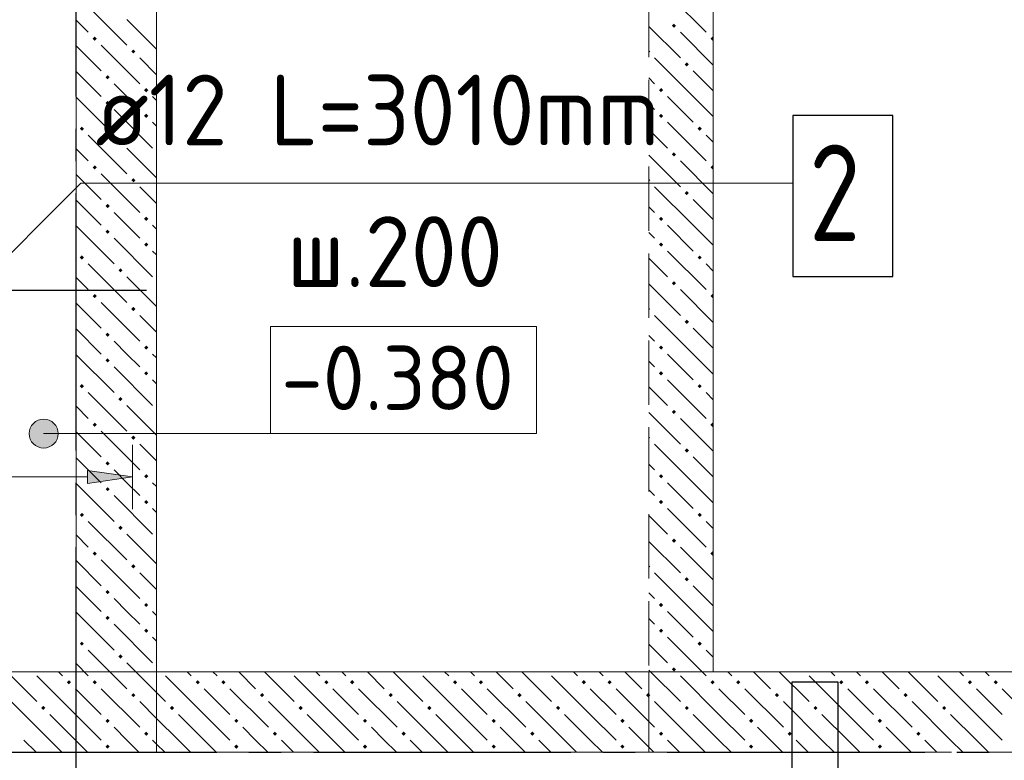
# Model space of a CAD drawing. Header units: millimetres. Extents: x 0 to 59400, y 0 to 42000.
# Tile 15 of 34: x 24887 to 27947, y 28757 to 31058. Entities that reach past the tile are written whole.
import ezdxf

# ---------------------------------------------------------------- set-up
doc = ezdxf.new("R2010")
doc.units = ezdxf.units.MM
doc.linetypes.add('______2', pattern=[270, 200, -70])
doc.linetypes.add('______5', pattern=[1100, 800, -100, 100, -100])
for name, color, linetype, lineweight in [('ЖБ Перекрытие верхний уровень', 7, 'Continuous', 18), ('ЖБ Перекрытие нижний уровень с отделкой', 7, 'Continuous', 13), ('Обрамление П-обр. равн.', 7, 'Continuous', 25), ('Обрамление П-обр. равн.неравн.', 7, 'Continuous', 25), ('Общий01', 7, 'Continuous', 13), ('Позиционная метка номер позиции', 7, 'Continuous', 13)]:
    doc.layers.add(name, color=color, linetype=linetype, lineweight=lineweight)
doc.layers.add('ЖБ Стена верхний уровень', color=7, linetype='______2', lineweight=13, true_color=0x656565)
doc.layers.add('Оси', color=7, linetype='______5', lineweight=13, true_color=0x656565)
doc.styles.add('ISOCPEUR', font='txt')

msp = doc.modelspace()

# ---------------------------------------------------------------- hatches: boundary and pattern name
at = {"layer": 'ЖБ Стена верхний уровень', "linetype": 'Continuous', "lineweight": 18, "transparency": 33554687}
for points in [[(26914.1, 31039.6), (26920.6, 31046.1), (26927.1, 31039.6), (26920.6, 31033.1)], [(25114.1, 30999.6), (25120.6, 31006.1), (25127.1, 30999.6), (25120.6, 30993.1)], [(25114.1, 30999.6), (25120.6, 31006.1), (25127.1, 30999.6), (25120.6, 30993.1)], [(27034.1, 30999.6), (27040.6, 31006.1), (27042.7, 31003.9), (27042.7, 30995.2), (27040.6, 30993.1)], [(25234.1, 30959.6), (25240.6, 30966.1), (25247.1, 30959.6), (25240.6, 30953.1)], [(25234.1, 30959.6), (25240.6, 30966.1), (25247.1, 30959.6), (25240.6, 30953.1)], [(26842.7, 30963.9), (26847.1, 30959.6), (26842.7, 30955.2)], [(26954.1, 30919.6), (26960.6, 30926.1), (26967.1, 30919.6), (26960.6, 30913.1)], [(25154.1, 30879.6), (25160.6, 30886.1), (25167.1, 30879.6), (25160.6, 30873.1)], [(25154.1, 30879.6), (25160.6, 30886.1), (25167.1, 30879.6), (25160.6, 30873.1)], [(25274.1, 30839.6), (25280.6, 30846.1), (25287.1, 30839.6), (25280.6, 30833.1)], [(25274.1, 30839.6), (25280.6, 30846.1), (25287.1, 30839.6), (25280.6, 30833.1)], [(26874.1, 30839.6), (26880.6, 30846.1), (26887.1, 30839.6), (26880.6, 30833.1)], [(25154.1, 30799.6), (25160.6, 30806.1), (25167.1, 30799.6), (25160.6, 30793.1)], [(25154.1, 30799.6), (25160.6, 30806.1), (25167.1, 30799.6), (25160.6, 30793.1)], [(25274.1, 30759.6), (25280.6, 30766.1), (25287.1, 30759.6), (25280.6, 30753.1)], [(25274.1, 30759.6), (25280.6, 30766.1), (25287.1, 30759.6), (25280.6, 30753.1)], [(26874.1, 30759.6), (26880.6, 30766.1), (26887.1, 30759.6), (26880.6, 30753.1)], [(25074.1, 30719.6), (25080.6, 30726.1), (25087.1, 30719.6), (25080.6, 30713.1)], [(25074.1, 30719.6), (25080.6, 30726.1), (25087.1, 30719.6), (25080.6, 30713.1)], [(26994.1, 30719.6), (27000.6, 30726.1), (27007.1, 30719.6), (27000.6, 30713.1)], [(25194.1, 30679.6), (25200.6, 30686.1), (25207.1, 30679.6), (25200.6, 30673.1)], [(25194.1, 30679.6), (25200.6, 30686.1), (25207.1, 30679.6), (25200.6, 30673.1)], [(26914.1, 30639.6), (26920.6, 30646.1), (26927.1, 30639.6), (26920.6, 30633.1)], [(25114.1, 30599.6), (25120.6, 30606.1), (25127.1, 30599.6), (25120.6, 30593.1)], [(25114.1, 30599.6), (25120.6, 30606.1), (25127.1, 30599.6), (25120.6, 30593.1)], [(27034.1, 30599.6), (27040.6, 30606.1), (27042.7, 30603.9), (27042.7, 30595.2), (27040.6, 30593.1)], [(25234.1, 30559.6), (25240.6, 30566.1), (25247.1, 30559.6), (25240.6, 30553.1)], [(25234.1, 30559.6), (25240.6, 30566.1), (25247.1, 30559.6), (25240.6, 30553.1)], [(26842.7, 30563.9), (26847.1, 30559.6), (26842.7, 30555.2)], [(26954.1, 30519.6), (26960.6, 30526.1), (26967.1, 30519.6), (26960.6, 30513.1)], [(25154.1, 30479.6), (25160.6, 30486.1), (25167.1, 30479.6), (25160.6, 30473.1)], [(25154.1, 30479.6), (25160.6, 30486.1), (25167.1, 30479.6), (25160.6, 30473.1)], [(25274.1, 30439.6), (25280.6, 30446.1), (25287.1, 30439.6), (25280.6, 30433.1)], [(25274.1, 30439.6), (25280.6, 30446.1), (25287.1, 30439.6), (25280.6, 30433.1)], [(26874.1, 30439.6), (26880.6, 30446.1), (26887.1, 30439.6), (26880.6, 30433.1)], [(25154.1, 30399.6), (25160.6, 30406.1), (25167.1, 30399.6), (25160.6, 30393.1)], [(25154.1, 30399.6), (25160.6, 30406.1), (25167.1, 30399.6), (25160.6, 30393.1)], [(25274.1, 30359.6), (25280.6, 30366.1), (25287.1, 30359.6), (25280.6, 30353.1)], [(25274.1, 30359.6), (25280.6, 30366.1), (25287.1, 30359.6), (25280.6, 30353.1)], [(26874.1, 30359.6), (26880.6, 30366.1), (26887.1, 30359.6), (26880.6, 30353.1)], [(25074.1, 30319.6), (25080.6, 30326.1), (25087.1, 30319.6), (25080.6, 30313.1)], [(25074.1, 30319.6), (25080.6, 30326.1), (25087.1, 30319.6), (25080.6, 30313.1)], [(26994.1, 30319.6), (27000.6, 30326.1), (27007.1, 30319.6), (27000.6, 30313.1)], [(25194.1, 30279.6), (25200.6, 30286.1), (25207.1, 30279.6), (25200.6, 30273.1)], [(25194.1, 30279.6), (25200.6, 30286.1), (25207.1, 30279.6), (25200.6, 30273.1)], [(26914.1, 30239.6), (26920.6, 30246.1), (26927.1, 30239.6), (26920.6, 30233.1)], [(25114.1, 30199.6), (25120.6, 30206.1), (25127.1, 30199.6), (25120.6, 30193.1)], [(25114.1, 30199.6), (25120.6, 30206.1), (25127.1, 30199.6), (25120.6, 30193.1)], [(27034.1, 30199.6), (27040.6, 30206.1), (27042.7, 30203.9), (27042.7, 30195.2), (27040.6, 30193.1)], [(25234.1, 30159.6), (25240.6, 30166.1), (25247.1, 30159.6), (25240.6, 30153.1)], [(25234.1, 30159.6), (25240.6, 30166.1), (25247.1, 30159.6), (25240.6, 30153.1)], [(26842.7, 30163.9), (26847.1, 30159.6), (26842.7, 30155.2)], [(26954.1, 30119.6), (26960.6, 30126.1), (26967.1, 30119.6), (26960.6, 30113.1)], [(25154.1, 30079.6), (25160.6, 30086.1), (25167.1, 30079.6), (25160.6, 30073.1)], [(25154.1, 30079.6), (25160.6, 30086.1), (25167.1, 30079.6), (25160.6, 30073.1)], [(25274.1, 30039.6), (25280.6, 30046.1), (25287.1, 30039.6), (25280.6, 30033.1)], [(25274.1, 30039.6), (25280.6, 30046.1), (25287.1, 30039.6), (25280.6, 30033.1)], [(26874.1, 30039.6), (26880.6, 30046.1), (26887.1, 30039.6), (26880.6, 30033.1)], [(25154.1, 29999.6), (25160.6, 30006.1), (25167.1, 29999.6), (25160.6, 29993.1)], [(25154.1, 29999.6), (25160.6, 30006.1), (25167.1, 29999.6), (25160.6, 29993.1)], [(25274.1, 29959.6), (25280.6, 29966.1), (25287.1, 29959.6), (25280.6, 29953.1)], [(25274.1, 29959.6), (25280.6, 29966.1), (25287.1, 29959.6), (25280.6, 29953.1)], [(26874.1, 29959.6), (26880.6, 29966.1), (26887.1, 29959.6), (26880.6, 29953.1)], [(25074.1, 29919.6), (25080.6, 29926.1), (25087.1, 29919.6), (25080.6, 29913.1)], [(25074.1, 29919.6), (25080.6, 29926.1), (25087.1, 29919.6), (25080.6, 29913.1)], [(26994.1, 29919.6), (27000.6, 29926.1), (27007.1, 29919.6), (27000.6, 29913.1)], [(25194.1, 29879.6), (25200.6, 29886.1), (25207.1, 29879.6), (25200.6, 29873.1)], [(25194.1, 29879.6), (25200.6, 29886.1), (25207.1, 29879.6), (25200.6, 29873.1)], [(26914.1, 29839.6), (26920.6, 29846.1), (26927.1, 29839.6), (26920.6, 29833.1)], [(25114.1, 29799.6), (25120.6, 29806.1), (25127.1, 29799.6), (25120.6, 29793.1)], [(25114.1, 29799.6), (25120.6, 29806.1), (25127.1, 29799.6), (25120.6, 29793.1)], [(27034.1, 29799.6), (27040.6, 29806.1), (27042.7, 29803.9), (27042.7, 29795.2), (27040.6, 29793.1)], [(25234.1, 29759.6), (25240.6, 29766.1), (25247.1, 29759.6), (25240.6, 29753.1)], [(25234.1, 29759.6), (25240.6, 29766.1), (25247.1, 29759.6), (25240.6, 29753.1)], [(26842.7, 29763.9), (26847.1, 29759.6), (26842.7, 29755.2)], [(26954.1, 29719.6), (26960.6, 29726.1), (26967.1, 29719.6), (26960.6, 29713.1)], [(25154.1, 29679.6), (25160.6, 29686.1), (25167.1, 29679.6), (25160.6, 29673.1)], [(25154.1, 29679.6), (25160.6, 29686.1), (25167.1, 29679.6), (25160.6, 29673.1)], [(25274.1, 29639.6), (25280.6, 29646.1), (25287.1, 29639.6), (25280.6, 29633.1)], [(25274.1, 29639.6), (25280.6, 29646.1), (25287.1, 29639.6), (25280.6, 29633.1)], [(26874.1, 29639.6), (26880.6, 29646.1), (26887.1, 29639.6), (26880.6, 29633.1)], [(25154.1, 29599.6), (25160.6, 29606.1), (25167.1, 29599.6), (25160.6, 29593.1)], [(25154.1, 29599.6), (25160.6, 29606.1), (25167.1, 29599.6), (25160.6, 29593.1)], [(25274.1, 29559.6), (25280.6, 29566.1), (25287.1, 29559.6), (25280.6, 29553.1)], [(25274.1, 29559.6), (25280.6, 29566.1), (25287.1, 29559.6), (25280.6, 29553.1)], [(26874.1, 29559.6), (26880.6, 29566.1), (26887.1, 29559.6), (26880.6, 29553.1)], [(25074.1, 29519.6), (25080.6, 29526.1), (25087.1, 29519.6), (25080.6, 29513.1)], [(25074.1, 29519.6), (25080.6, 29526.1), (25087.1, 29519.6), (25080.6, 29513.1)], [(26994.1, 29519.6), (27000.6, 29526.1), (27007.1, 29519.6), (27000.6, 29513.1)], [(25194.1, 29479.6), (25200.6, 29486.1), (25207.1, 29479.6), (25200.6, 29473.1)], [(25194.1, 29479.6), (25200.6, 29486.1), (25207.1, 29479.6), (25200.6, 29473.1)], [(26914.1, 29439.6), (26920.6, 29446.1), (26927.1, 29439.6), (26920.6, 29433.1)], [(25114.1, 29399.6), (25120.6, 29406.1), (25127.1, 29399.6), (25120.6, 29393.1)], [(25114.1, 29399.6), (25120.6, 29406.1), (25127.1, 29399.6), (25120.6, 29393.1)], [(27034.1, 29399.6), (27040.6, 29406.1), (27042.7, 29403.9), (27042.7, 29395.2), (27040.6, 29393.1)], [(25234.1, 29359.6), (25240.6, 29366.1), (25247.1, 29359.6), (25240.6, 29353.1)], [(25234.1, 29359.6), (25240.6, 29366.1), (25247.1, 29359.6), (25240.6, 29353.1)], [(26842.7, 29363.9), (26847.1, 29359.6), (26842.7, 29355.2)], [(26954.1, 29319.6), (26960.6, 29326.1), (26967.1, 29319.6), (26960.6, 29313.1)], [(25154.1, 29279.6), (25160.6, 29286.1), (25167.1, 29279.6), (25160.6, 29273.1)], [(25154.1, 29279.6), (25160.6, 29286.1), (25167.1, 29279.6), (25160.6, 29273.1)], [(25274.1, 29239.6), (25280.6, 29246.1), (25287.1, 29239.6), (25280.6, 29233.1)], [(25274.1, 29239.6), (25280.6, 29246.1), (25287.1, 29239.6), (25280.6, 29233.1)], [(26874.1, 29239.6), (26880.6, 29246.1), (26887.1, 29239.6), (26880.6, 29233.1)], [(25154.1, 29199.6), (25160.6, 29206.1), (25167.1, 29199.6), (25160.6, 29193.1)], [(25154.1, 29199.6), (25160.6, 29206.1), (25167.1, 29199.6), (25160.6, 29193.1)], [(25274.1, 29159.6), (25280.6, 29166.1), (25287.1, 29159.6), (25280.6, 29153.1)], [(25274.1, 29159.6), (25280.6, 29166.1), (25287.1, 29159.6), (25280.6, 29153.1)], [(26874.1, 29159.6), (26880.6, 29166.1), (26887.1, 29159.6), (26880.6, 29153.1)], [(25074.1, 29119.6), (25080.6, 29126.1), (25087.1, 29119.6), (25080.6, 29113.1)], [(25074.1, 29119.6), (25080.6, 29126.1), (25087.1, 29119.6), (25080.6, 29113.1)], [(26994.1, 29119.6), (27000.6, 29126.1), (27007.1, 29119.6), (27000.6, 29113.1)], [(25194.1, 29079.6), (25200.6, 29086.1), (25207.1, 29079.6), (25200.6, 29073.1)], [(25194.1, 29079.6), (25200.6, 29086.1), (25207.1, 29079.6), (25200.6, 29073.1)], [(26914.1, 29039.6), (26920.6, 29046.1), (26927.1, 29039.6), (26920.6, 29033.1)], [(25034.1, 28999.6), (25040.6, 29006.1), (25047.1, 28999.6), (25040.6, 28993.1)], [(25114.1, 28999.6), (25120.6, 29006.1), (25127.1, 28999.6), (25120.6, 28993.1)], [(25114.1, 28999.6), (25120.6, 29006.1), (25127.1, 28999.6), (25120.6, 28993.1)], [(25434.1, 28999.6), (25440.6, 29006.1), (25447.1, 28999.6), (25440.6, 28993.1)], [(25514.1, 28999.6), (25520.6, 29006.1), (25527.1, 28999.6), (25520.6, 28993.1)], [(25834.1, 28999.6), (25840.6, 29006.1), (25847.1, 28999.6), (25840.6, 28993.1)], [(25914.1, 28999.6), (25920.6, 29006.1), (25927.1, 28999.6), (25920.6, 28993.1)], [(26234.1, 28999.6), (26240.6, 29006.1), (26247.1, 28999.6), (26240.6, 28993.1)], [(26314.1, 28999.6), (26320.6, 29006.1), (26327.1, 28999.6), (26320.6, 28993.1)], [(26634.1, 28999.6), (26640.6, 29006.1), (26647.1, 28999.6), (26640.6, 28993.1)], [(26714.1, 28999.6), (26720.6, 29006.1), (26727.1, 28999.6), (26720.6, 28993.1)], [(27034.1, 28999.6), (27040.6, 29006.1), (27047.1, 28999.6), (27040.6, 28993.1)], [(27114.1, 28999.6), (27120.6, 29006.1), (27127.1, 28999.6), (27120.6, 28993.1)], [(27434.1, 28999.6), (27440.6, 29006.1), (27447.1, 28999.6), (27440.6, 28993.1)], [(27514.1, 28999.6), (27520.6, 29006.1), (27527.1, 28999.6), (27520.6, 28993.1)], [(27834.1, 28999.6), (27840.6, 29006.1), (27847.1, 28999.6), (27840.6, 28993.1)], [(27914.1, 28999.6), (27920.6, 29006.1), (27927.1, 28999.6), (27920.6, 28993.1)], [(25234.1, 28959.6), (25240.6, 28966.1), (25247.1, 28959.6), (25240.6, 28953.1)], [(25234.1, 28959.6), (25240.6, 28966.1), (25247.1, 28959.6), (25240.6, 28953.1)], [(25634.1, 28959.6), (25640.6, 28966.1), (25647.1, 28959.6), (25640.6, 28953.1)], [(26034.1, 28959.6), (26040.6, 28966.1), (26047.1, 28959.6), (26040.6, 28953.1)], [(26434.1, 28959.6), (26440.6, 28966.1), (26447.1, 28959.6), (26440.6, 28953.1)], [(26834.1, 28959.6), (26840.6, 28966.1), (26842.7, 28963.9), (26842.7, 28955.2), (26840.6, 28953.1)], [(26842.7, 28963.9), (26847.1, 28959.6), (26842.7, 28955.2)], [(27234.1, 28959.6), (27240.6, 28966.1), (27247.1, 28959.6), (27240.6, 28953.1)], [(27634.1, 28959.6), (27640.6, 28966.1), (27647.1, 28959.6), (27640.6, 28953.1)], [(24954.1, 28919.6), (24960.6, 28926.1), (24967.1, 28919.6), (24960.6, 28913.1)], [(25354.1, 28919.6), (25360.6, 28926.1), (25367.1, 28919.6), (25360.6, 28913.1)], [(25754.1, 28919.6), (25760.6, 28926.1), (25767.1, 28919.6), (25760.6, 28913.1)], [(26154.1, 28919.6), (26160.6, 28926.1), (26167.1, 28919.6), (26160.6, 28913.1)], [(26554.1, 28919.6), (26560.6, 28926.1), (26567.1, 28919.6), (26560.6, 28913.1)], [(26954.1, 28919.6), (26960.6, 28926.1), (26967.1, 28919.6), (26960.6, 28913.1)], [(27354.1, 28919.6), (27360.6, 28926.1), (27367.1, 28919.6), (27360.6, 28913.1)], [(27754.1, 28919.6), (27760.6, 28926.1), (27767.1, 28919.6), (27760.6, 28913.1)], [(25154.1, 28879.6), (25160.6, 28886.1), (25167.1, 28879.6), (25160.6, 28873.1)], [(25154.1, 28879.6), (25160.6, 28886.1), (25167.1, 28879.6), (25160.6, 28873.1)], [(25554.1, 28879.6), (25560.6, 28886.1), (25567.1, 28879.6), (25560.6, 28873.1)], [(25954.1, 28879.6), (25960.6, 28886.1), (25967.1, 28879.6), (25960.6, 28873.1)], [(26354.1, 28879.6), (26360.6, 28886.1), (26367.1, 28879.6), (26360.6, 28873.1)], [(26754.1, 28879.6), (26760.6, 28886.1), (26767.1, 28879.6), (26760.6, 28873.1)], [(27154.1, 28879.6), (27160.6, 28886.1), (27167.1, 28879.6), (27160.6, 28873.1)], [(27554.1, 28879.6), (27560.6, 28886.1), (27567.1, 28879.6), (27560.6, 28873.1)], [(25274.1, 28839.6), (25280.6, 28846.1), (25287.1, 28839.6), (25280.6, 28833.1)], [(25274.1, 28839.6), (25280.6, 28846.1), (25287.1, 28839.6), (25280.6, 28833.1)], [(25674.1, 28839.6), (25680.6, 28846.1), (25687.1, 28839.6), (25680.6, 28833.1)], [(26074.1, 28839.6), (26080.6, 28846.1), (26087.1, 28839.6), (26080.6, 28833.1)], [(26474.1, 28839.6), (26480.6, 28846.1), (26487.1, 28839.6), (26480.6, 28833.1)], [(26874.1, 28839.6), (26880.6, 28846.1), (26887.1, 28839.6), (26880.6, 28833.1)], [(27274.1, 28839.6), (27280.6, 28846.1), (27287.1, 28839.6), (27280.6, 28833.1)], [(27674.1, 28839.6), (27680.6, 28846.1), (27687.1, 28839.6), (27680.6, 28833.1)], [(25154.1, 28799.6), (25160.6, 28806.1), (25167.1, 28799.6), (25160.6, 28793.1)], [(25154.1, 28799.6), (25160.6, 28806.1), (25167.1, 28799.6), (25160.6, 28793.1)], [(25554.1, 28799.6), (25560.6, 28806.1), (25567.1, 28799.6), (25560.6, 28793.1)], [(25954.1, 28799.6), (25960.6, 28806.1), (25967.1, 28799.6), (25960.6, 28793.1)], [(26354.1, 28799.6), (26360.6, 28806.1), (26367.1, 28799.6), (26360.6, 28793.1)], [(26754.1, 28799.6), (26760.6, 28806.1), (26767.1, 28799.6), (26760.6, 28793.1)], [(27154.1, 28799.6), (27160.6, 28806.1), (27167.1, 28799.6), (27160.6, 28793.1)], [(27554.1, 28799.6), (27560.6, 28806.1), (27567.1, 28799.6), (27560.6, 28793.1)]]:
    msp.add_hatch(color=7, dxfattribs=at).paths.add_polyline_path(points, flags=16)
at = {"layer": 'Обрамление П-обр. равн.', "linetype": 'Continuous', "lineweight": 13, "transparency": 33554687}
for points in [[(24939.4, 29733.4), (24939.4, 29810.8), (24923.2, 29794.6)], [(24961.9, 29727.1), (24961.9, 29817.1), (24939.4, 29810.8)], [(24961.9, 29727.1), (24939.4, 29810.8), (24939.4, 29733.4)], [(24984.4, 29733.4), (24984.4, 29810.8), (24961.9, 29817.1)], [(24984.4, 29733.4), (24961.9, 29817.1), (24961.9, 29727.1)], [(25000.6, 29749.6), (25000.6, 29794.6), (24984.4, 29810.8)], [(25000.6, 29749.6), (24984.4, 29810.8), (24984.4, 29733.4)], [(24923.2, 29749.6), (24923.2, 29794.6), (24916.9, 29772.1)], [(24939.4, 29733.4), (24923.2, 29794.6), (24923.2, 29749.6)], [(25000.6, 29794.6), (25000.6, 29749.6), (25006.9, 29772.1)]]:
    msp.add_hatch(color=7, dxfattribs=at).paths.add_polyline_path(points)
at = {"layer": 'Обрамление П-обр. равн.неравн.', "linetype": 'Continuous', "lineweight": 13, "transparency": 33554687}
msp.add_hatch(color=7, dxfattribs=at).paths.add_polyline_path([(25097.7, 29617.7), (25237.7, 29637.7), (25097.7, 29657.7)])

# ---------------------------------------------------------------- linework, layer by layer
at = {"layer": 'ЖБ Перекрытие верхний уровень', "color": 7, "linetype": 'Continuous', "lineweight": 18, "transparency": 33554687}
msp.add_line((37604.2, 29032), (24062.7, 29032), dxfattribs=at)
at = {"layer": 'ЖБ Перекрытие нижний уровень с отделкой', "color": 7, "linetype": 'Continuous', "lineweight": 13, "transparency": 33554687}
for p, q in [((25062.7, 31682), (25062.7, 29032)), ((25312.7, 28782), (25312.7, 31682)), ((27042.7, 29032), (27042.7, 31682)), ((23812.7, 28782), (25312.7, 28782)), ((25062.7, 28782), (26842.7, 28782))]:
    msp.add_line(p, q, dxfattribs=at)
at = {"layer": 'ЖБ Стена верхний уровень', "color": 251, "linetype": '______2', "lineweight": 13, "true_color": 0x656565, "transparency": 33554687}
for p, q in [((25062.7, 31682), (25062.7, 29032)), ((25062.7, 31682), (25062.7, 29032)), ((26842.7, 31682), (26842.7, 29032)), ((27042.7, 29032), (27042.7, 31682)), ((25312.7, 29032), (25312.7, 31482)), ((25312.7, 28782), (25312.7, 31482)), ((25062.7, 29032), (24062.7, 29032)), ((25062.7, 29032), (25062.7, 28782)), ((26842.7, 29032), (25312.7, 29032)), ((26842.7, 29032), (26842.7, 28782)), ((26842.7, 28782), (26842.7, 29032)), ((29222.7, 29032), (27042.7, 29032)), ((24062.7, 28782), (25062.7, 28782)), ((25062.7, 28782), (25312.7, 28782)), ((25062.7, 28782), (25312.7, 28782)), ((25312.7, 28782), (26842.7, 28782)), ((26842.7, 28782), (27042.7, 28782)), ((27042.7, 28782), (29222.7, 28782))]:
    msp.add_line(p, q, dxfattribs=at)
at = {"layer": 'ЖБ Стена верхний уровень', "color": 9, "linetype": 'Continuous', "lineweight": 18, "true_color": 0xc7c7c7, "transparency": 33554687}
for p, q in [((26900.6, 31139.6), (27020.6, 31019.6)), ((25100.6, 31099.6), (25220.6, 30979.6)), ((25100.6, 31099.6), (25220.6, 30979.6)), ((25220.6, 31059.6), (25312.7, 30967.4)), ((25220.6, 31059.6), (25312.7, 30967.4)), ((25100.6, 31019.6), (25062.7, 31057.4)), ((25100.6, 31019.6), (25062.7, 31057.4)), ((26842.7, 31037.4), (26940.6, 30939.6)), ((27042.7, 30917.4), (26940.6, 31019.6)), ((25062.7, 30977.4), (25140.6, 30899.6)), ((25062.7, 30977.4), (25140.6, 30899.6)), ((25140.6, 30979.6), (25260.6, 30859.6)), ((25140.6, 30979.6), (25260.6, 30859.6)), ((25312.7, 30887.4), (25260.6, 30939.6)), ((25312.7, 30887.4), (25260.6, 30939.6)), ((26980.6, 30819.6), (26860.6, 30939.6)), ((25062.7, 30897.4), (25140.6, 30819.6)), ((25062.7, 30897.4), (25140.6, 30819.6)), ((26842.7, 30877.4), (26860.6, 30859.6)), ((26980.6, 30899.6), (27042.7, 30837.4)), ((25220.6, 30819.6), (25180.6, 30859.6)), ((25220.6, 30819.6), (25180.6, 30859.6)), ((25062.7, 30817.4), (25180.6, 30699.6)), ((25062.7, 30817.4), (25180.6, 30699.6)), ((25260.6, 30779.6), (25220.6, 30819.6)), ((25260.6, 30779.6), (25220.6, 30819.6)), ((25300.6, 30819.6), (25312.7, 30807.4)), ((25300.6, 30819.6), (25312.7, 30807.4)), ((26900.6, 30819.6), (26980.6, 30739.6)), ((26980.6, 30819.6), (27042.7, 30757.4)), ((26860.6, 30779.6), (26842.7, 30797.4)), ((25180.6, 30779.6), (25300.6, 30659.6)), ((25180.6, 30779.6), (25300.6, 30659.6)), ((25300.6, 30739.6), (25312.7, 30727.4)), ((25300.6, 30739.6), (25312.7, 30727.4)), ((26900.6, 30739.6), (27020.6, 30619.6)), ((25100.6, 30699.6), (25220.6, 30579.6)), ((25100.6, 30699.6), (25220.6, 30579.6)), ((26842.7, 30717.4), (26900.6, 30659.6)), ((27042.7, 30677.4), (27020.6, 30699.6)), ((25100.6, 30619.6), (25062.7, 30657.4)), ((25100.6, 30619.6), (25062.7, 30657.4)), ((25220.6, 30659.6), (25312.7, 30567.4)), ((25220.6, 30659.6), (25312.7, 30567.4)), ((26842.7, 30637.4), (26940.6, 30539.6)), ((27042.7, 30517.4), (26940.6, 30619.6)), ((25062.7, 30577.4), (25140.6, 30499.6)), ((25062.7, 30577.4), (25140.6, 30499.6)), ((25140.6, 30579.6), (25260.6, 30459.6)), ((25140.6, 30579.6), (25260.6, 30459.6)), ((25312.7, 30487.4), (25260.6, 30539.6)), ((25312.7, 30487.4), (25260.6, 30539.6)), ((26980.6, 30419.6), (26860.6, 30539.6)), ((25062.7, 30497.4), (25140.6, 30419.6)), ((25062.7, 30497.4), (25140.6, 30419.6)), ((26842.7, 30477.4), (26860.6, 30459.6)), ((26980.6, 30499.6), (27042.7, 30437.4)), ((25220.6, 30419.6), (25180.6, 30459.6)), ((25220.6, 30419.6), (25180.6, 30459.6)), ((25062.7, 30417.4), (25180.6, 30299.6)), ((25062.7, 30417.4), (25180.6, 30299.6)), ((25260.6, 30379.6), (25220.6, 30419.6)), ((25260.6, 30379.6), (25220.6, 30419.6)), ((25300.6, 30419.6), (25312.7, 30407.4)), ((25300.6, 30419.6), (25312.7, 30407.4)), ((26900.6, 30419.6), (26980.6, 30339.6)), ((26980.6, 30419.6), (27042.7, 30357.4)), ((26860.6, 30379.6), (26842.7, 30397.4)), ((25180.6, 30379.6), (25300.6, 30259.6)), ((25180.6, 30379.6), (25300.6, 30259.6)), ((25300.6, 30339.6), (25312.7, 30327.4)), ((25300.6, 30339.6), (25312.7, 30327.4)), ((26900.6, 30339.6), (27020.6, 30219.6)), ((25100.6, 30299.6), (25220.6, 30179.6)), ((25100.6, 30299.6), (25220.6, 30179.6)), ((26842.7, 30317.4), (26900.6, 30259.6)), ((27042.7, 30277.4), (27020.6, 30299.6)), ((25100.6, 30219.6), (25062.7, 30257.4)), ((25100.6, 30219.6), (25062.7, 30257.4)), ((25220.6, 30259.6), (25312.7, 30167.4)), ((25220.6, 30259.6), (25312.7, 30167.4)), ((26842.7, 30237.4), (26940.6, 30139.6)), ((27042.7, 30117.4), (26940.6, 30219.6)), ((25062.7, 30177.4), (25140.6, 30099.6)), ((25062.7, 30177.4), (25140.6, 30099.6)), ((25140.6, 30179.6), (25260.6, 30059.6)), ((25140.6, 30179.6), (25260.6, 30059.6)), ((25312.7, 30087.4), (25260.6, 30139.6)), ((25312.7, 30087.4), (25260.6, 30139.6)), ((26980.6, 30019.6), (26860.6, 30139.6)), ((25062.7, 30097.4), (25140.6, 30019.6)), ((25062.7, 30097.4), (25140.6, 30019.6)), ((26980.6, 30099.6), (27042.7, 30037.4)), ((25220.6, 30019.6), (25180.6, 30059.6)), ((25220.6, 30019.6), (25180.6, 30059.6)), ((26842.7, 30077.4), (26860.6, 30059.6)), ((25260.6, 29979.6), (25220.6, 30019.6)), ((25260.6, 29979.6), (25220.6, 30019.6)), ((25300.6, 30019.6), (25312.7, 30007.4)), ((25300.6, 30019.6), (25312.7, 30007.4)), ((26900.6, 30019.6), (26980.6, 29939.6)), ((26980.6, 30019.6), (27042.7, 29957.4)), ((25062.7, 30017.4), (25180.6, 29899.6)), ((25062.7, 30017.4), (25180.6, 29899.6)), ((26860.6, 29979.6), (26842.7, 29997.4)), ((25180.6, 29979.6), (25300.6, 29859.6)), ((25180.6, 29979.6), (25300.6, 29859.6)), ((25300.6, 29939.6), (25312.7, 29927.4)), ((25300.6, 29939.6), (25312.7, 29927.4)), ((26900.6, 29939.6), (27020.6, 29819.6)), ((25100.6, 29899.6), (25220.6, 29779.6)), ((25100.6, 29899.6), (25220.6, 29779.6)), ((26842.7, 29917.4), (26900.6, 29859.6)), ((27042.7, 29877.4), (27020.6, 29899.6)), ((25100.6, 29819.6), (25062.7, 29857.4)), ((25100.6, 29819.6), (25062.7, 29857.4)), ((25220.6, 29859.6), (25312.7, 29767.4)), ((25220.6, 29859.6), (25312.7, 29767.4)), ((26842.7, 29837.4), (26940.6, 29739.6)), ((27042.7, 29717.4), (26940.6, 29819.6)), ((25062.7, 29777.4), (25140.6, 29699.6)), ((25062.7, 29777.4), (25140.6, 29699.6)), ((25140.6, 29779.6), (25260.6, 29659.6)), ((25140.6, 29779.6), (25260.6, 29659.6)), ((25312.7, 29687.4), (25260.6, 29739.6)), ((25312.7, 29687.4), (25260.6, 29739.6)), ((26980.6, 29619.6), (26860.6, 29739.6)), ((25062.7, 29697.4), (25140.6, 29619.6)), ((25062.7, 29697.4), (25140.6, 29619.6)), ((26980.6, 29699.6), (27042.7, 29637.4)), ((25220.6, 29619.6), (25180.6, 29659.6)), ((25220.6, 29619.6), (25180.6, 29659.6)), ((26842.7, 29677.4), (26860.6, 29659.6)), ((25062.7, 29617.4), (25180.6, 29499.6)), ((25062.7, 29617.4), (25180.6, 29499.6)), ((25260.6, 29579.6), (25220.6, 29619.6)), ((25260.6, 29579.6), (25220.6, 29619.6)), ((25300.6, 29619.6), (25312.7, 29607.4)), ((25300.6, 29619.6), (25312.7, 29607.4)), ((26860.6, 29579.6), (26842.7, 29597.4)), ((26900.6, 29619.6), (26980.6, 29539.6)), ((26980.6, 29619.6), (27042.7, 29557.4)), ((25180.6, 29579.6), (25300.6, 29459.6)), ((25180.6, 29579.6), (25300.6, 29459.6)), ((25300.6, 29539.6), (25312.7, 29527.4)), ((25300.6, 29539.6), (25312.7, 29527.4)), ((26900.6, 29539.6), (27020.6, 29419.6)), ((25100.6, 29499.6), (25220.6, 29379.6)), ((25100.6, 29499.6), (25220.6, 29379.6)), ((26842.7, 29517.4), (26900.6, 29459.6)), ((27042.7, 29477.4), (27020.6, 29499.6)), ((25100.6, 29419.6), (25062.7, 29457.4)), ((25100.6, 29419.6), (25062.7, 29457.4)), ((25220.6, 29459.6), (25312.7, 29367.4)), ((25220.6, 29459.6), (25312.7, 29367.4)), ((26842.7, 29437.4), (26940.6, 29339.6)), ((27042.7, 29317.4), (26940.6, 29419.6)), ((25062.7, 29377.4), (25140.6, 29299.6)), ((25062.7, 29377.4), (25140.6, 29299.6)), ((25140.6, 29379.6), (25260.6, 29259.6)), ((25140.6, 29379.6), (25260.6, 29259.6)), ((25312.7, 29287.4), (25260.6, 29339.6)), ((25312.7, 29287.4), (25260.6, 29339.6)), ((26980.6, 29219.6), (26860.6, 29339.6)), ((25062.7, 29297.4), (25140.6, 29219.6)), ((25062.7, 29297.4), (25140.6, 29219.6)), ((26980.6, 29299.6), (27042.7, 29237.4)), ((25220.6, 29219.6), (25180.6, 29259.6)), ((25220.6, 29219.6), (25180.6, 29259.6)), ((26842.7, 29277.4), (26860.6, 29259.6)), ((25062.7, 29217.4), (25180.6, 29099.6)), ((25062.7, 29217.4), (25180.6, 29099.6)), ((25260.6, 29179.6), (25220.6, 29219.6)), ((25260.6, 29179.6), (25220.6, 29219.6)), ((25300.6, 29219.6), (25312.7, 29207.4)), ((25300.6, 29219.6), (25312.7, 29207.4)), ((26860.6, 29179.6), (26842.7, 29197.4)), ((26900.6, 29219.6), (26980.6, 29139.6)), ((26980.6, 29219.6), (27042.7, 29157.4)), ((25180.6, 29179.6), (25300.6, 29059.6)), ((25180.6, 29179.6), (25300.6, 29059.6)), ((25300.6, 29139.6), (25312.7, 29127.4)), ((25300.6, 29139.6), (25312.7, 29127.4)), ((26900.6, 29139.6), (27008.1, 29032)), ((26842.7, 29117.4), (26900.6, 29059.6)), ((25100.6, 29099.6), (25220.6, 28979.6)), ((25100.6, 29099.6), (25220.6, 28979.6)), ((27042.7, 29077.4), (27020.6, 29099.6)), ((25100.6, 29019.6), (25062.7, 29057.4)), ((25100.6, 29019.6), (25062.7, 29057.4)), ((25220.6, 29059.6), (25312.7, 28967.4)), ((25220.6, 29059.6), (25312.7, 28967.4)), ((24848.1, 29032), (24940.6, 28939.6)), ((25060.6, 28899.6), (24940.6, 29019.6)), ((25008.1, 29032), (25020.6, 29019.6)), ((25460.6, 28899.6), (25340.6, 29019.6)), ((25408.1, 29032), (25420.6, 29019.6)), ((25500.6, 29019.6), (25488.1, 29032)), ((25568.1, 29032), (25620.6, 28979.6)), ((25648.1, 29032), (25740.6, 28939.6)), ((25860.6, 28899.6), (25740.6, 29019.6)), ((25808.1, 29032), (25820.6, 29019.6)), ((25900.6, 29019.6), (25888.1, 29032)), ((25968.1, 29032), (26020.6, 28979.6)), ((26048.1, 29032), (26140.6, 28939.6)), ((26260.6, 28899.6), (26140.6, 29019.6)), ((26208.1, 29032), (26220.6, 29019.6)), ((26300.6, 29019.6), (26288.1, 29032)), ((26368.1, 29032), (26420.6, 28979.6)), ((26448.1, 29032), (26540.6, 28939.6)), ((26660.6, 28899.6), (26540.6, 29019.6)), ((26608.1, 29032), (26620.6, 29019.6)), ((26700.6, 29019.6), (26688.1, 29032)), ((26768.1, 29032), (26820.6, 28979.6)), ((26842.7, 29037.4), (26848.1, 29032)), ((26848.1, 29032), (26940.6, 28939.6)), ((27060.6, 28899.6), (26940.6, 29019.6)), ((27008.1, 29032), (27020.6, 29019.6)), ((27100.6, 29019.6), (27088.1, 29032)), ((27168.1, 29032), (27220.6, 28979.6)), ((27248.1, 29032), (27340.6, 28939.6)), ((27460.6, 28899.6), (27340.6, 29019.6)), ((27408.1, 29032), (27420.6, 29019.6)), ((27500.6, 29019.6), (27488.1, 29032)), ((27568.1, 29032), (27620.6, 28979.6)), ((27648.1, 29032), (27740.6, 28939.6)), ((27860.6, 28899.6), (27740.6, 29019.6)), ((27808.1, 29032), (27820.6, 29019.6)), ((27900.6, 29019.6), (27888.1, 29032)), ((25060.6, 28979.6), (25062.7, 28977.4)), ((25140.6, 28979.6), (25260.6, 28859.6)), ((25140.6, 28979.6), (25260.6, 28859.6)), ((25460.6, 28979.6), (25540.6, 28899.6)), ((25540.6, 28979.6), (25660.6, 28859.6)), ((25860.6, 28979.6), (25940.6, 28899.6)), ((25940.6, 28979.6), (26060.6, 28859.6)), ((26260.6, 28979.6), (26340.6, 28899.6)), ((26340.6, 28979.6), (26460.6, 28859.6)), ((26660.6, 28979.6), (26740.6, 28899.6)), ((26740.6, 28979.6), (26842.7, 28877.4)), ((27060.6, 28979.6), (27140.6, 28899.6)), ((27140.6, 28979.6), (27260.6, 28859.6)), ((27460.6, 28979.6), (27540.6, 28899.6)), ((27540.6, 28979.6), (27660.6, 28859.6)), ((27860.6, 28979.6), (27940.6, 28899.6)), ((27940.6, 28979.6), (28060.6, 28859.6)), ((25062.7, 28977.4), (25140.6, 28899.6)), ((25062.7, 28977.4), (25140.6, 28899.6)), ((25312.7, 28967.4), (25340.6, 28939.6)), ((24980.6, 28819.6), (24860.6, 28939.6)), ((25312.7, 28887.4), (25260.6, 28939.6)), ((25312.7, 28887.4), (25260.6, 28939.6)), ((25780.6, 28819.6), (25660.6, 28939.6)), ((26180.6, 28819.6), (26060.6, 28939.6)), ((26580.6, 28819.6), (26460.6, 28939.6)), ((26980.6, 28819.6), (26860.6, 28939.6)), ((27380.6, 28819.6), (27260.6, 28939.6)), ((27780.6, 28819.6), (27660.6, 28939.6)), ((24980.6, 28899.6), (25060.6, 28819.6)), ((25060.6, 28899.6), (25062.7, 28897.4)), ((25062.7, 28897.4), (25140.6, 28819.6)), ((25062.7, 28897.4), (25140.6, 28819.6)), ((25380.6, 28819.6), (25312.7, 28887.4)), ((25380.6, 28899.6), (25460.6, 28819.6)), ((25460.6, 28899.6), (25540.6, 28819.6)), ((25780.6, 28899.6), (25860.6, 28819.6)), ((25860.6, 28899.6), (25940.6, 28819.6)), ((26180.6, 28899.6), (26260.6, 28819.6)), ((26260.6, 28899.6), (26340.6, 28819.6)), ((26580.6, 28899.6), (26660.6, 28819.6)), ((26660.6, 28899.6), (26740.6, 28819.6)), ((26980.6, 28899.6), (27060.6, 28819.6)), ((27060.6, 28899.6), (27140.6, 28819.6)), ((27380.6, 28899.6), (27460.6, 28819.6)), ((27460.6, 28899.6), (27540.6, 28819.6)), ((27780.6, 28899.6), (27860.6, 28819.6)), ((27860.6, 28899.6), (27940.6, 28819.6)), ((25220.6, 28819.6), (25180.6, 28859.6)), ((25220.6, 28819.6), (25180.6, 28859.6)), ((25620.6, 28819.6), (25580.6, 28859.6)), ((26020.6, 28819.6), (25980.6, 28859.6)), ((26420.6, 28819.6), (26380.6, 28859.6)), ((26820.6, 28819.6), (26780.6, 28859.6)), ((26842.7, 28877.4), (26860.6, 28859.6)), ((27220.6, 28819.6), (27180.6, 28859.6)), ((27620.6, 28819.6), (27580.6, 28859.6)), ((24900.6, 28819.6), (24938.1, 28782)), ((24980.6, 28819.6), (25018.1, 28782)), ((25060.6, 28819.6), (25062.7, 28817.4)), ((25062.7, 28817.4), (25098.1, 28782)), ((25062.7, 28817.4), (25098.1, 28782)), ((25258.1, 28782), (25220.6, 28819.6)), ((25258.1, 28782), (25220.6, 28819.6)), ((25300.6, 28819.6), (25312.7, 28807.4)), ((25300.6, 28819.6), (25312.7, 28807.4)), ((25312.7, 28807.4), (25338.1, 28782)), ((25380.6, 28819.6), (25418.1, 28782)), ((25460.6, 28819.6), (25498.1, 28782)), ((25658.1, 28782), (25620.6, 28819.6)), ((25700.6, 28819.6), (25738.1, 28782)), ((25780.6, 28819.6), (25818.1, 28782)), ((25860.6, 28819.6), (25898.1, 28782)), ((26058.1, 28782), (26020.6, 28819.6)), ((26100.6, 28819.6), (26138.1, 28782)), ((26180.6, 28819.6), (26218.1, 28782)), ((26260.6, 28819.6), (26298.1, 28782)), ((26458.1, 28782), (26420.6, 28819.6)), ((26500.6, 28819.6), (26538.1, 28782)), ((26580.6, 28819.6), (26618.1, 28782)), ((26660.6, 28819.6), (26698.1, 28782)), ((26842.7, 28797.4), (26820.6, 28819.6)), ((26858.1, 28782), (26842.7, 28797.4)), ((26900.6, 28819.6), (26938.1, 28782)), ((26980.6, 28819.6), (27018.1, 28782)), ((27060.6, 28819.6), (27098.1, 28782)), ((27258.1, 28782), (27220.6, 28819.6)), ((27300.6, 28819.6), (27338.1, 28782)), ((27380.6, 28819.6), (27418.1, 28782)), ((27460.6, 28819.6), (27498.1, 28782)), ((27658.1, 28782), (27620.6, 28819.6)), ((27700.6, 28819.6), (27738.1, 28782)), ((27780.6, 28819.6), (27818.1, 28782)), ((27860.6, 28819.6), (27898.1, 28782))]:
    msp.add_line(p, q, dxfattribs=at)
at = {"layer": 'Обрамление П-обр. равн.', "color": 7, "linetype": 'Continuous', "lineweight": 25, "transparency": 33554687}
msp.add_line((25281.7, 30217), (23841.7, 30217), dxfattribs=at)
at = {"layer": 'Обрамление П-обр. равн.', "color": 7, "linetype": 'Continuous', "lineweight": 13, "transparency": 33554687}
for p, q in [((24961.9, 29817.1), (24961.9, 29817.1)), ((24916.9, 29772.1), (24916.9, 29772.1)), ((25666.6, 29772.1), (24961.9, 29772.1)), ((25006.9, 29772.1), (25006.9, 29772.1)), ((24961.9, 29727.1), (24961.9, 29727.1))]:
    msp.add_line(p, q, dxfattribs=at)
at = {"layer": 'Обрамление П-обр. равн.', "color": 7, "linetype": 'Continuous', "lineweight": 25, "transparency": 33554687}
msp.add_lwpolyline([(27290.5, 30260.3), (27600.5, 30260.3), (27600.5, 30760.3), (27290.5, 30760.3), (27290.5, 30260.3)], dxfattribs=at)
at = {"layer": 'Обрамление П-обр. равн.', "color": 7, "linetype": 'Continuous', "lineweight": 13, "transparency": 33554687}
msp.add_circle((24961.9, 29772.1), 45, dxfattribs=at)
at = {"layer": 'Обрамление П-обр. равн.неравн.', "color": 251, "linetype": 'Continuous', "lineweight": 13, "true_color": 0x494949, "transparency": 33554687}
for p, q in [((25237.7, 29637.7), (25237.7, 29737.7)), ((25237.7, 29637.7), (25097.7, 29657.7)), ((25097.7, 29657.7), (25097.7, 29617.7)), ((24377.7, 29637.7), (25097.7, 29637.7)), ((25097.7, 29617.7), (25237.7, 29637.7)), ((25237.7, 29637.7), (25237.7, 29537.7)), ((25237.7, 29637.7), (25237.7, 29637.7))]:
    msp.add_line(p, q, dxfattribs=at)
at = {"layer": 'Обрамление П-обр. равн.неравн.', "color": 7, "linetype": 'Continuous', "lineweight": 25, "transparency": 33554687}
msp.add_lwpolyline([(27287.7, 27801), (27287.7, 29001), (27429.7, 29001), (27429.7, 28501)], dxfattribs=at)
at = {"layer": 'Общий01', "color": 7, "linetype": 'Continuous', "lineweight": 18, "transparency": 33554687}
msp.add_lwpolyline([(25666.6, 29772.1), (26493.3, 29772.1), (26493.3, 30105.4), (25666.6, 30105.4), (25666.6, 29772.1)], dxfattribs=at)
at = {"layer": 'Оси', "color": 8, "linetype": '______5', "lineweight": -3, "transparency": 33554687}
for p, q in [((25062.7, 16519.3), (25062.7, 38804.6)), ((3800, 28782), (38610, 28782))]:
    msp.add_line(p, q, dxfattribs=at)
at = {"layer": 'Позиционная метка номер позиции', "color": 7, "linetype": 'Continuous', "lineweight": 13, "transparency": 33554687}
msp.add_lwpolyline([(24744, 30217), (25077.4, 30550.3), (27288.4, 30550.3)], dxfattribs=at)

# ---------------------------------------------------------------- texts
at = {"layer": 'Обрамление П-обр. равн.', "color": 7, "linetype": 'Continuous', "lineweight": 13, "transparency": 33554687, "attachment_point": 7, "style": 'ISOCPEUR'}
for s, insert, char_height, width in [('\\W0.94;ø12 L=3010mm ', (25123.4, 30667.7), 220, 2104.383), ('\\W0.78;2', (27340.5, 30370.3), 300, 326.407), ('\\W0.95;ш.200 ', (25717.4, 30227.7), 220, 962.129)]:
    msp.add_mtext(s, dxfattribs=dict(at, insert=insert, char_height=char_height, width=width))
at = {"layer": 'Общий01', "color": 7, "linetype": 'Continuous', "lineweight": 18, "transparency": 33554687, "insert": (25700, 29845.4), "char_height": 200, "width": 854.283, "attachment_point": 7, "style": 'ISOCPEUR'}
msp.add_mtext('\\W0.95;-0.380', dxfattribs=at)

doc.saveas('drawing.dxf')
